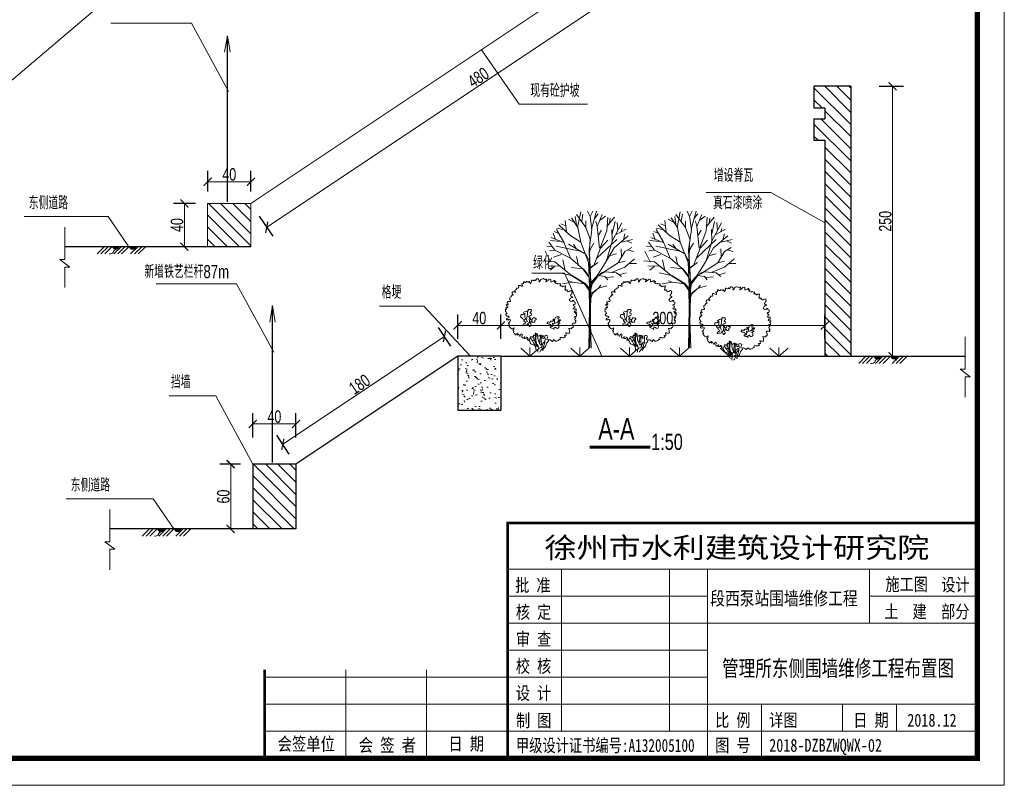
# Model space of a CAD drawing. Extents: x 566443 to 590371, y 3845226 to 3876576.
# Tile 3 of 221: x 585460 to 585643, y 3853905 to 3854047. Entities that reach past the tile are written whole.
import ezdxf

# ---------------------------------------------------------------- set-up
doc = ezdxf.new("R2010")
doc.units = 0
doc.header["$PDMODE"] = 32
doc.header["$PDSIZE"] = 0.2
doc.layers.get('0').update_dxf_attribs({"linetype": 'CONTINUOUS', "lineweight": 13})
doc.layers.get('Defpoints').update_dxf_attribs({"linetype": 'CONTINUOUS'})
for name, color, linetype, lineweight in [('0.09标注线', 3, 'CONTINUOUS', 9), ('0.13填充', 8, 'CONTINUOUS', 9), ('0.13文字', 3, 'CONTINUOUS', 13), ('文字', 7, 'CONTINUOUS', 15), ('粗实线层', 6, 'CONTINUOUS', 30), ('细实线', 3, 'CONTINUOUS', 20)]:
    doc.layers.add(name, color=color, linetype=linetype, lineweight=lineweight)
doc.styles.add('-仿宋_GB2312', font='hztxt_e.shx', dxfattribs={"width": 0.75, "bigfont": 'hztxt.shx'})
doc.styles.get("Standard").update_dxf_attribs({"font": 'rs.shx', "bigfont": 'hztxt.shx'})
doc.styles.add('图框', font='simfang.ttf', dxfattribs={"width": 0.8})
doc.dimstyles.new('副本 (2) STANDARD', dxfattribs={"dimscale": 0, "dimtxt": 3.5, "dimasz": 1.5, "dimexe": 2, "dimexo": 2.25, "dimgap": 0.2, "dimtad": 1, "dimdec": 1, "dimzin": 0, "dimdsep": 46, "dimtxsty": '-仿宋_GB2312', "dimblk": 'ARCHTICK', "dimcen": 0.09, "dimadec": 0, "dimazin": 0, "dimtfac": 1, "dimtdec": 1, "dimtix": 1, "dimtmove": 2, "dimatfit": 3, "dimfxlon": 1, "dimtolj": 1, "dimtzin": 0, "dimlwd": 9, "dimarcsym": 0})

# ---------------------------------------------------------------- blocks, each defined once
blk = doc.blocks.new('_ARCHTICK')
at = {"color": 0, "linetype": 'ByBlock', "const_width": 0.15}
blk.add_lwpolyline([(-0.5, -0.5), (0.5, 0.5)], dxfattribs=at)
blk = doc.blocks.new('*D436')
at = {"layer": '0.09标注线', "color": 0, "lineweight": -2}
for p, q in [((585508.73, 3854132.18), (585511.67, 3854128.78)), ((585291.72, 3853944.6), (585294.67, 3853941.2))]:
    blk.add_line(p, q, dxfattribs=at)
at = {"layer": '0.09标注线', "color": 0, "lineweight": 9}
blk.add_line((585510.36, 3854130.29), (585293.36, 3853942.71), dxfattribs=at)
at = {"layer": 'Defpoints', "color": 0, "lineweight": 13}
for p in [(585501.44, 3854140.61), (585284.44, 3853953.03), (585293.36, 3853942.71)]:
    blk.add_point(p, dxfattribs=at)
at = {"layer": '0.09标注线', "color": 0, "lineweight": 9, "xscale": 1.5, "yscale": 1.5, "zscale": 1.5}
for p, rotation in [((585510.36, 3854130.29), 40.83948302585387), ((585293.36, 3853942.71), 220.8394830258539)]:
    blk.add_blockref('_ARCHTICK', p, dxfattribs=dict(at, rotation=rotation))
at = {"layer": '0.09标注线', "color": 0, "insert": (585400.98, 3854037.52), "char_height": 2.3, "attachment_point": 5, "rotation": 40.8395, "style": '-仿宋_GB2312'}
blk.add_mtext('\\A1;8605', dxfattribs=at)
blk = doc.blocks.new('*D445')
at = {"layer": '0.09标注线', "color": 0, "lineweight": -2}
for p, q in [((585619.32, 3854034.47), (585623.82, 3854034.47)), ((585619.32, 3853984.47), (585623.82, 3853984.47))]:
    blk.add_line(p, q, dxfattribs=at)
at = {"layer": '0.09标注线', "color": 0, "lineweight": 9}
blk.add_line((585621.82, 3854034.47), (585621.82, 3853984.47), dxfattribs=at)
at = {"layer": 'Defpoints', "color": 0, "lineweight": 13}
for p in [(585614.06, 3854034.47), (585615.35, 3853984.47), (585621.82, 3853984.47)]:
    blk.add_point(p, dxfattribs=at)
at = {"layer": '0.09标注线', "color": 0, "lineweight": 9, "xscale": 1.5, "yscale": 1.5, "zscale": 1.5}
for p, rotation in [((585621.82, 3854034.47), 90), ((585621.82, 3853984.47), 270)]:
    blk.add_blockref('_ARCHTICK', p, dxfattribs=dict(at, rotation=rotation))
at = {"layer": '0.09标注线', "color": 0, "insert": (585620.47, 3854009.47), "char_height": 2.3, "attachment_point": 5, "rotation": 90, "style": '-仿宋_GB2312'}
blk.add_mtext('\\A1;250', dxfattribs=at)
blk = doc.blocks.new('*D446')
at = {"layer": '0.09标注线', "color": 0, "lineweight": -2}
for p, q in [((585549.26, 3853987.69), (585549.26, 3853992.19)), ((585609.26, 3853987.69), (585609.26, 3853992.19))]:
    blk.add_line(p, q, dxfattribs=at)
at = {"layer": '0.09标注线', "color": 0, "lineweight": 9}
blk.add_line((585609.26, 3853990.19), (585549.26, 3853990.19), dxfattribs=at)
at = {"layer": 'Defpoints', "color": 0, "lineweight": 13}
for p in [(585549.26, 3853990.19), (585549.26, 3853984.47), (585609.26, 3853984.47)]:
    blk.add_point(p, dxfattribs=at)
at = {"layer": '0.09标注线', "color": 0, "lineweight": 9, "xscale": 1.5, "yscale": 1.5, "zscale": 1.5, "rotation": 180}
blk.add_blockref('_ARCHTICK', (585549.26, 3853990.19), dxfattribs=at)
at = {"layer": '0.09标注线', "color": 0, "lineweight": 9, "xscale": 1.5, "yscale": 1.5, "zscale": 1.5}
blk.add_blockref('_ARCHTICK', (585609.26, 3853990.19), dxfattribs=at)
at = {"layer": '0.09标注线', "color": 0, "insert": (585579.26, 3853991.54), "char_height": 2.3, "attachment_point": 5, "style": '-仿宋_GB2312'}
blk.add_mtext('\\A1;300', dxfattribs=at)
blk = doc.blocks.new('*D447')
at = {"layer": '0.09标注线', "color": 0, "lineweight": -2}
for p, q in [((585541.26, 3853987.69), (585541.26, 3853992.19)), ((585549.26, 3853987.69), (585549.26, 3853992.19))]:
    blk.add_line(p, q, dxfattribs=at)
at = {"layer": '0.09标注线', "color": 0, "lineweight": 9}
blk.add_line((585549.26, 3853990.19), (585541.26, 3853990.19), dxfattribs=at)
at = {"layer": 'Defpoints', "color": 0, "lineweight": 13}
for p in [(585541.26, 3853990.19), (585541.26, 3853984.47), (585549.26, 3853984.47)]:
    blk.add_point(p, dxfattribs=at)
at = {"layer": '0.09标注线', "color": 0, "lineweight": 9, "xscale": 1.5, "yscale": 1.5, "zscale": 1.5, "rotation": 180}
blk.add_blockref('_ARCHTICK', (585541.26, 3853990.19), dxfattribs=at)
at = {"layer": '0.09标注线', "color": 0, "lineweight": 9, "xscale": 1.5, "yscale": 1.5, "zscale": 1.5}
blk.add_blockref('_ARCHTICK', (585549.26, 3853990.19), dxfattribs=at)
at = {"layer": '0.09标注线', "color": 0, "insert": (585545.26, 3853991.54), "char_height": 2.3, "attachment_point": 5, "style": '-仿宋_GB2312'}
blk.add_mtext('\\A1;40', dxfattribs=at)
blk = doc.blocks.new('*D448')
at = {"layer": '0.09标注线', "color": 0, "lineweight": -2}
for p, q in [((585540.01, 3853986.34), (585537.7, 3853989.81)), ((585510.06, 3853966.37), (585507.75, 3853969.84))]:
    blk.add_line(p, q, dxfattribs=at)
at = {"layer": '0.09标注线', "color": 0, "lineweight": 9}
blk.add_line((585538.81, 3853988.15), (585508.86, 3853968.18), dxfattribs=at)
at = {"layer": 'Defpoints', "color": 0, "lineweight": 13}
for p in [(585541.26, 3853984.47), (585508.86, 3853968.18), (585511.31, 3853964.5)]:
    blk.add_point(p, dxfattribs=at)
at = {"layer": '0.09标注线', "color": 0, "lineweight": 9, "xscale": 1.5, "yscale": 1.5, "zscale": 1.5}
for p, rotation in [((585538.81, 3853988.15), 33.69006752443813), ((585508.86, 3853968.18), 213.6900675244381)]:
    blk.add_blockref('_ARCHTICK', p, dxfattribs=dict(at, rotation=rotation))
at = {"layer": '0.09标注线', "color": 0, "insert": (585523.08, 3853979.28), "char_height": 2.3, "attachment_point": 5, "rotation": 33.6901, "style": '-仿宋_GB2312'}
blk.add_mtext('\\A1;180', dxfattribs=at)
blk = doc.blocks.new('*D449')
at = {"layer": '0.09标注线', "color": 0, "lineweight": -2}
for p, q in [((585503.31, 3853969.45), (585503.31, 3853973.95)), ((585511.31, 3853969.45), (585511.31, 3853973.95))]:
    blk.add_line(p, q, dxfattribs=at)
at = {"layer": '0.09标注线', "color": 0, "lineweight": 9}
blk.add_line((585511.31, 3853971.95), (585503.31, 3853971.95), dxfattribs=at)
at = {"layer": 'Defpoints', "color": 0, "lineweight": 13}
for p in [(585503.31, 3853971.95), (585503.31, 3853964.5), (585511.31, 3853964.5)]:
    blk.add_point(p, dxfattribs=at)
at = {"layer": '0.09标注线', "color": 0, "lineweight": 9, "xscale": 1.5, "yscale": 1.5, "zscale": 1.5, "rotation": 180}
blk.add_blockref('_ARCHTICK', (585503.31, 3853971.95), dxfattribs=at)
at = {"layer": '0.09标注线', "color": 0, "lineweight": 9, "xscale": 1.5, "yscale": 1.5, "zscale": 1.5}
blk.add_blockref('_ARCHTICK', (585511.31, 3853971.95), dxfattribs=at)
at = {"layer": '0.09标注线', "color": 0, "insert": (585507.31, 3853973.3), "char_height": 2.3, "attachment_point": 5, "style": '-仿宋_GB2312'}
blk.add_mtext('\\A1;40', dxfattribs=at)
blk = doc.blocks.new('*D450')
at = {"layer": '0.09标注线', "color": 0, "lineweight": -2}
for p, q in [((585501.06, 3853964.5), (585497.21, 3853964.5)), ((585501.06, 3853952.5), (585497.21, 3853952.5))]:
    blk.add_line(p, q, dxfattribs=at)
at = {"layer": '0.09标注线', "color": 0, "lineweight": 9}
blk.add_line((585499.21, 3853964.5), (585499.21, 3853952.5), dxfattribs=at)
at = {"layer": 'Defpoints', "color": 0, "lineweight": 13}
for p in [(585503.31, 3853964.5), (585499.21, 3853952.5), (585503.31, 3853952.5)]:
    blk.add_point(p, dxfattribs=at)
at = {"layer": '0.09标注线', "color": 0, "lineweight": 9, "xscale": 1.5, "yscale": 1.5, "zscale": 1.5}
for p, rotation in [((585499.21, 3853964.5), 90), ((585499.21, 3853952.5), 270)]:
    blk.add_blockref('_ARCHTICK', p, dxfattribs=dict(at, rotation=rotation))
at = {"layer": '0.09标注线', "color": 0, "insert": (585497.86, 3853958.5), "char_height": 2.3, "attachment_point": 5, "rotation": 90, "style": '-仿宋_GB2312'}
blk.add_mtext('\\A1;60', dxfattribs=at)
blk = doc.blocks.new('*D454')
at = {"layer": '0.09标注线', "color": 0, "lineweight": -2}
for p, q in [((585584.38, 3854063.69), (585586.87, 3854059.95)), ((585504.5, 3854010.44), (585507, 3854006.7))]:
    blk.add_line(p, q, dxfattribs=at)
at = {"layer": '0.09标注线', "color": 0, "lineweight": 9}
blk.add_line((585585.76, 3854061.61), (585505.89, 3854008.36), dxfattribs=at)
at = {"layer": 'Defpoints', "color": 0, "lineweight": 13}
for p in [(585582.82, 3854066.03), (585502.95, 3854012.77), (585505.89, 3854008.36)]:
    blk.add_point(p, dxfattribs=at)
at = {"layer": '0.09标注线', "color": 0, "lineweight": 9, "xscale": 1.5, "yscale": 1.5, "zscale": 1.5}
for p, rotation in [((585585.76, 3854061.61), 33.69006752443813), ((585505.89, 3854008.36), 213.6900675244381)]:
    blk.add_blockref('_ARCHTICK', p, dxfattribs=dict(at, rotation=rotation))
at = {"layer": '0.09标注线', "color": 0, "insert": (585545.08, 3854036.11), "char_height": 2.3, "attachment_point": 5, "rotation": 33.6901, "style": '-仿宋_GB2312'}
blk.add_mtext('\\A1;480', dxfattribs=at)
blk = doc.blocks.new('tree127')
at = {"color": 0}
for points in [[(-700, 5603), (-1403, 5837), (-1345, 5544), (-1403, 5193), (-1638, 5076), (-1814, 5251), (-1931, 5076), (-1872, 4666), (-2165, 4607), (-2399, 4666), (-2692, 4783), (-2810, 4725), (-2927, 4256), (-3278, 3905), (-3513, 3671), (-3819, 3799), (-3681, 4143), (-3785, 4452), (-4025, 4555), (-4060, 4693), (-4094, 4383), (-4369, 4211), (-4679, 4315), (-4610, 4693), (-4748, 4693), (-5023, 4349), (-5505, 4624), (-5436, 5071), (-5367, 5312), (-5402, 5449), (-5539, 5518), (-5711, 5518), (-5849, 5346), (-6021, 4933), (-6262, 5071), (-6434, 5449), (-6812, 5243), (-6778, 5518), (-6743, 5931), (-6847, 5690), (-7019, 5621), (-7156, 5621), (-7260, 5415), (-7432, 5346), (-7604, 5587), (-7948, 5862), (-8085, 6240), (-7948, 6412), (-8326, 6687), (-7982, 6859), (-8016, 7237), (-7879, 7512), (-8429, 7203), (-8773, 7306), (-9186, 7684), (-9427, 8062), (-9221, 8200), (-9565, 8475), (-9358, 8613), (-9737, 8888), (-9496, 9060), (-9186, 9507), (-9014, 9850), (-9324, 10022), (-9668, 9988), (-10253, 9988), (-10218, 10194), (-9840, 10469), (-9427, 10676), (-9462, 10916), (-9771, 11088), (-10218, 11123), (-10391, 11432), (-10494, 11570), (-10046, 12051), (-10150, 12051), (-10322, 12395), (-10528, 12464), (-10563, 13048), (-10597, 13323), (-10150, 13254), (-10322, 13564), (-10322, 13736), (-9840, 13736), (-9806, 13977), (-10012, 14252), (-10287, 14424), (-10184, 14733), (-9840, 14733), (-9668, 14871), (-10081, 15077), (-10046, 15283), (-9874, 15524), (-9530, 15627), (-9049, 15661), (-8980, 15971), (-9221, 16246), (-9255, 16521), (-9221, 16762), (-8842, 17071), (-8705, 17209), (-8705, 17484), (-8292, 17621), (-8189, 17759), (-8361, 17862), (-8498, 18137), (-8533, 18378), (-8016, 18653), (-7604, 18515), (-7397, 18481), (-7466, 18653), (-7707, 18859), (-7500, 19272), (-7156, 19478), (-7122, 19753), (-6743, 19719), (-6468, 19959), (-6571, 20475), (-6331, 20578), (-5918, 20510), (-5402, 20303), (-5298, 20441), (-5367, 20853), (-5539, 21128), (-4989, 21128), (-4989, 21266), (-4954, 21679), (-4679, 21644), (-4541, 21507), (-4060, 21541), (-4163, 21747), (-3681, 21644), (-3440, 21575), (-3200, 21575), (-3268, 21851), (-3062, 21472), (-2787, 21163), (-2684, 21404), (-2546, 21747), (-2580, 22022), (-2477, 22194), (-1961, 22126), (-1617, 22091), (-1548, 22298), (-1342, 22057), (-998, 22538), (-688, 22641), (-344, 22469), (-206, 22126), (-137, 21782), (-241, 21610), (35, 21885), (172, 22091), (275, 22263), (275, 22435), (688, 22504), (1170, 22676), (1583, 22401), (1927, 22504), (2202, 22538), (2030, 22263), (1961, 21919), (1927, 21747), (2477, 22091), (2649, 22194), (2856, 22469), (3338, 22435), (3475, 22332), (3441, 21954), (3544, 21679), (3991, 21816), (4267, 22022), (4645, 22126), (4576, 21885), (4542, 21575), (4886, 21747), (5092, 21747), (4851, 21644), (4817, 21300), (5196, 21128), (5540, 21094), (5746, 21163), (6159, 21025), (6434, 21025), (6434, 20819), (6365, 20544), (6228, 20441), (6675, 20441), (6881, 20406), (7019, 20131), (7363, 20372), (7707, 20372), (8086, 20406), (8017, 20338), (7948, 20063), (7879, 19753), (7914, 19512), (7914, 19340), (7742, 19169), (8189, 19134), (8533, 19134), (8533, 18997), (8533, 18756), (9083, 18687), (9634, 18997), (10012, 18550), (9944, 18343), (9909, 17999), (9634, 17793), (9496, 17346), (10047, 17106), (10081, 16934), (9840, 16899), (9462, 16555), (9187, 16212), (9462, 15730), (10047, 15765), (10494, 15971), (10529, 15936), (10494, 15627), (10941, 15455), (10976, 15111), (10873, 14767), (10494, 14699), (10460, 14252), (10873, 14183), (10838, 13873), (10563, 13598), (10356, 13461), (10632, 13254), (11113, 13289), (11285, 13358), (11251, 13186), (11251, 12739), (11010, 12636), (10701, 12567), (10735, 12223), (11285, 12223), (11492, 12085), (11251, 11948), (11010, 11845), (11354, 11673), (11320, 11398), (11320, 11054), (10976, 10985), (10666, 10848), (10941, 10676), (11182, 10435), (10873, 10194), (10941, 9747), (11217, 9679), (10976, 9335), (11045, 9300), (11113, 9025), (10632, 8922), (10184, 8922), (10219, 8372), (10322, 8097), (10288, 7547), (9944, 7547), (9909, 7272), (9600, 7203), (9118, 7306), (8980, 7340), (9083, 6997), (9255, 6378), (9221, 5896), (8843, 5896), (8258, 5931), (8086, 5999), (8154, 5587), (8258, 5209), (7948, 5209), (7673, 5071), (7948, 4590), (7501, 4452), (6881, 4486), (6297, 4486), (6365, 4005), (6056, 3868), (5677, 3558), (5230, 3421), (4851, 3386), (4301, 3868), (3957, 3283), (3544, 3592), (3028, 3799), (2787, 3764), (2237, 3936), (2271, 4315), (2512, 4830), (2133, 5105), (1617, 5037), (1480, 4383), (860, 4280), (1101, 4762), (1101, 5002), (585, 5037), (310, 5243), (35, 5140), (-103, 5002), (-516, 5002), (-688, 5071), (-688, 5380), (-1066, 5621), (-1307, 5862)], [(-2408, 9232), (-1686, 9197), (-1514, 9369), (-1514, 9679), (-1514, 9885), (-1101, 9954), (-1101, 10263), (-1307, 10435), (-1514, 10435), (-1858, 10710), (-2133, 10401), (-2339, 10126), (-2821, 9988), (-2959, 10641), (-3475, 10848), (-3062, 11191), (-2649, 11329), (-2615, 11982), (-2959, 11982), (-2890, 12223), (-2649, 12532), (-2511, 12911), (-2752, 13117), (-3234, 13117), (-3544, 13186), (-3578, 12739), (-3785, 12636), (-4025, 12636), (-4645, 12395), (-4954, 12120), (-4886, 11707), (-5333, 11570), (-5711, 11570), (-5849, 11157), (-5780, 10676), (-5505, 10676), (-5333, 10332), (-4954, 10194), (-4645, 9885), (-4920, 9816), (-4748, 9507), (-4301, 9094), (-4473, 8922), (-4954, 8681), (-5092, 8338), (-4782, 8303), (-4369, 8338), (-3750, 8441), (-3303, 8406), (-3200, 7891), (-2787, 8166), (-2580, 8509), (-2890, 8991), (-2959, 9335), (-2580, 9335), (-2099, 9266), (-2374, 9472), (-2408, 9816), (-2443, 10022)], [(-3716, 12636), (-3785, 11501), (-3991, 10469), (-4025, 10022), (-3750, 9300)], [(-3819, 9507), (-4335, 10229), (-4576, 10985), (-4610, 12017)], [(-3716, 8475), (-3647, 8785), (-3200, 9094), (-3200, 10022), (-3062, 10744)], [(3613, 8200), (3303, 8544), (2925, 8613), (2374, 8853), (2305, 9060), (2512, 9266), (2959, 9266), (3303, 9197), (3269, 9369), (3406, 9541), (3923, 9541), (4163, 9541), (4129, 9747), (4163, 10126), (4576, 10022), (4783, 10332), (4886, 10641), (5333, 10916), (5712, 10916), (6021, 10779), (5815, 10504), (5608, 10435), (5677, 10091), (5849, 9816), (6125, 9988), (6469, 9885), (6228, 9610), (5987, 8991), (6365, 8922), (5884, 8785), (5608, 8509), (5884, 8475), (5918, 8338), (5918, 7787), (5746, 7409), (5230, 7340), (4783, 7719), (4507, 7581), (4439, 6997), (4473, 7100), (3441, 7444), (3200, 7787), (3923, 7925), (3785, 8131), (3510, 8338)], [(3819, 8166), (4473, 8853), (5505, 9232), (5918, 9850)], [(4611, 8853), (4542, 9610), (4198, 10126)], [(4163, 8578), (3819, 9060)], [(-1135, 550), (-1376, 1788), (-1824, 2201), (-2236, 2338), (-2718, 2579), (-3028, 3232), (-3441, 3851)], [(-1479, 2235), (-1996, 3060), (-2512, 3851), (-2787, 4264)], [(-1376, 3782), (-1858, 3576), (-2546, 3817)], [(-1135, 2648), (-1652, 3713), (-2202, 4814)], [(-1617, 3198), (-1067, 3198)], [(-482, 1582), (-1135, 2544), (-1239, 3370), (-1411, 4195), (-1307, 4951), (-1342, 5364)], [(-378, 1685), (-1067, 3095), (-1170, 4057), (-1101, 4814), (-1067, 5639)], [(241, 2166), (-275, 3198), (-516, 3782), (-619, 4676), (-619, 5158)], [(-585, 34), (-275, 1135), (619, 1616), (826, 2304), (1239, 2923), (1652, 3748), (1583, 4539)], [(0, 0), (482, 722), (1067, 1410), (1170, 1616), (1342, 2235), (1617, 2991), (1548, 3404)], [(34, 2957), (69, 3920), (206, 4711), (241, 5123)], [(688, 2029), (516, 2854), (482, 3954), (482, 4470), (1067, 4986)], [(929, 413), (1376, 1272), (1824, 1754), (2133, 2716), (2512, 3129), (2787, 3782)], [(-826, 2407), (-1376, 2269), (-1514, 2063), (-998, 1857), (-895, 2097), (-1032, 2201)], [(-447, 1616), (-275, 1238), (-206, 1203)], [(206, 2269), (551, 2166), (688, 2132)]]:
    blk.add_spline(points, degree=3, dxfattribs=at)
blk = doc.blocks.new('tree14')
at = {"color": 0}
for p, q in [((-2812, 23193), (-3946, 23783)), ((-2222, 22286), (-3402, 24055)), ((-2494, 22740), (-2721, 24283)), ((-725, 22240), (-2494, 24690)), ((-2268, 22286), (-1678, 25190)), ((-1497, 23421), (-1269, 24736)), ((46, 24328), (-407, 25281)), ((46, 24328), (545, 25281)), ((364, 21922), (46, 24328)), ((318, 21968), (1226, 25281)), ((908, 23965), (1543, 24782)), ((1361, 22467), (2314, 24646)), ((1907, 23647), (2904, 24374)), ((3131, 21650), (3313, 24146)), ((3176, 22421), (4583, 24146)), ((3675, 23058), (3766, 23965)), ((-5035, 21922), (-6079, 22149)), ((-3720, 20833), (-5761, 22740)), ((-4445, 22558), (-5353, 22921)), ((-4310, 21424), (-4536, 23556)), ((-1678, 19518), (-2222, 22286)), ((-725, 22240), (-725, 23511)), ((92, 20106), (-725, 22240)), ((-135, 18156), (364, 21922)), ((1361, 22467), (1135, 23421)), ((1816, 18428), (1361, 22467)), ((4129, 19744), (4084, 21922)), ((4129, 21106), (4674, 23375)), ((4129, 19744), (5945, 23102)), ((4900, 20969), (6715, 21968)), ((5218, 21786), (5083, 23193)), ((5808, 21514), (5989, 22105)), ((-4854, 19472), (-7168, 20425)), ((-6397, 20152), (-6759, 21196)), ((-5851, 21242), (-6578, 21514)), ((-4808, 19518), (-6169, 21877)), ((-1678, 19518), (-3720, 20833)), ((1633, 20833), (2179, 21740)), ((1951, 18472), (3131, 21650)), ((4493, 18472), (7123, 20743)), ((6217, 19971), (6489, 21060)), ((-7077, 18746), (-7984, 18791)), ((-6487, 18065), (-7575, 19518)), ((-5444, 19699), (-7303, 19834)), ((-1769, 17884), (-6215, 18791)), ((-3583, 16612), (-4808, 19518)), ((-953, 17429), (-3946, 19199)), ((-2540, 18382), (-3039, 19199)), ((-226, 15795), (-1678, 19518)), ((-135, 17838), (771, 19335)), ((-45, 18156), (92, 20062)), ((771, 15250), (1997, 18428)), ((1317, 16612), (4991, 20062)), ((1997, 18428), (3357, 19925)), ((3085, 16113), (4129, 19744)), ((3085, 16113), (4493, 18472)), ((5581, 19472), (7895, 20062)), ((5892, 16820), (5808, 18291)), ((6489, 17838), (7759, 18563)), ((6988, 19744), (7804, 19381)), ((-7259, 15931), (-8256, 17884)), ((-6623, 18065), (-7485, 17928)), ((-5263, 17293), (-6713, 16794)), ((-3583, 16612), (-6487, 18065)), ((-1269, 14615), (-3583, 16612)), ((-2177, 15478), (-2494, 16884)), ((-135, 16113), (-816, 17475)), ((0, 13662), (-135, 18156)), ((-45, 17429), (0, 18019)), ((46, 14888), (-45, 17429)), ((3766, 17066), (4946, 17384)), ((5264, 15750), (6489, 17838)), ((6489, 14888), (8303, 16431)), ((7033, 18110), (8076, 17838)), ((-6487, 15885), (-8439, 16068)), ((-5625, 15115), (-7712, 15160)), ((-6532, 15069), (-7349, 14343)), ((-3402, 13390), (-6487, 15885)), ((-4536, 14297), (-4989, 16294)), ((-1269, 14615), (-3448, 14842)), ((-91, 12981), (-1269, 14615)), ((-1179, 14615), (-91, 13208)), ((-91, 13208), (-226, 15795)), ((92, 14706), (1498, 15795)), ((92, 14932), (771, 15296)), ((183, 12119), (92, 14706)), ((1361, 13300), (3085, 16113)), ((2859, 14207), (5264, 15750)), ((4175, 13979), (6489, 14888)), ((5264, 15750), (6533, 16022)), ((7305, 15613), (8621, 15569)), ((-3402, 13390), (-5579, 13844)), ((-997, 11801), (-3402, 13390)), ((-862, 11892), (-3265, 13344)), ((-45, 11075), (-91, 12981)), ((92, 11982), (0, 12800)), ((92, 11982), (1361, 13300)), ((364, 12119), (1271, 13072)), ((409, 11801), (1589, 13390)), ((1589, 13390), (2813, 14070)), ((1589, 13390), (2769, 13208)), ((1907, 13753), (2859, 14207)), ((2769, 13208), (3313, 12573)), ((2813, 14070), (4946, 13889)), ((3041, 12981), (4447, 13117)), ((4946, 13889), (5853, 13208)), ((5445, 13481), (6715, 13889)), ((-3175, 12164), (-5035, 11847)), ((-3175, 12164), (-3855, 12391)), ((-997, 11801), (-3175, 12164)), ((-91, 10576), (-997, 11801)), ((-135, 11075), (-862, 11892)), ((0, 10757), (-816, 11666)), ((55, 10904), (78, 11964)), ((55, 7092), (183, 11620)), ((183, 11620), (364, 12119)), ((183, 10803), (409, 11801)), ((318, 10032), (1633, 11029)), ((1633, 11029), (2042, 11575)), ((1633, 11029), (3176, 11483)), ((-45, 7489), (-91, 10576)), ((34, 8935), (-8, 10757)), ((137, 5720), (183, 10803)), ((227, 9305), (499, 10032)), ((499, 10032), (1271, 10712)), ((-181, -91), (-45, 7489)), ((0, 0), (46, 7036)), ((46, 7036), (273, -91))]:
    blk.add_line(p, q, dxfattribs=at)
at = {"color": 0, "width": 0.7, "flags": 9}
for tag in ['YSIZE', 'XSIZE']:
    blk.add_attdef(tag, (-181, -91), '', height=3.52, dxfattribs=at)
blk = doc.blocks.new('*D531')
at = {"layer": '0.09标注线', "color": 0, "lineweight": -2}
for p, q in [((585492.7, 3854012.77), (585488.63, 3854012.77)), ((585492.7, 3854004.77), (585488.63, 3854004.77))]:
    blk.add_line(p, q, dxfattribs=at)
at = {"layer": '0.09标注线', "color": 0, "lineweight": 9}
blk.add_line((585490.63, 3854012.77), (585490.63, 3854004.77), dxfattribs=at)
at = {"layer": 'Defpoints', "color": 0, "lineweight": 13}
for p in [(585494.95, 3854012.77), (585490.63, 3854004.77), (585494.95, 3854004.77)]:
    blk.add_point(p, dxfattribs=at)
at = {"layer": '0.09标注线', "color": 0, "lineweight": 9, "xscale": 1.5, "yscale": 1.5, "zscale": 1.5}
for p, rotation in [((585490.63, 3854012.77), 90), ((585490.63, 3854004.77), 270)]:
    blk.add_blockref('_ARCHTICK', p, dxfattribs=dict(at, rotation=rotation))
at = {"layer": '0.09标注线', "color": 0, "insert": (585489.28, 3854008.77), "char_height": 2.3, "attachment_point": 5, "rotation": 90, "style": '-仿宋_GB2312'}
blk.add_mtext('\\A1;40', dxfattribs=at)
blk = doc.blocks.new('*D532')
at = {"layer": '0.09标注线', "color": 0, "lineweight": -2}
for p, q in [((585494.95, 3854015.02), (585494.95, 3854018.8)), ((585502.95, 3854015.02), (585502.95, 3854018.8))]:
    blk.add_line(p, q, dxfattribs=at)
at = {"layer": '0.09标注线', "color": 0, "lineweight": 9}
blk.add_line((585494.95, 3854016.8), (585502.95, 3854016.8), dxfattribs=at)
at = {"layer": 'Defpoints', "color": 0, "lineweight": 13}
for p in [(585502.95, 3854016.8), (585494.95, 3854012.77), (585502.95, 3854012.77)]:
    blk.add_point(p, dxfattribs=at)
at = {"layer": '0.09标注线', "color": 0, "lineweight": 9, "xscale": 1.5, "yscale": 1.5, "zscale": 1.5, "rotation": 180}
blk.add_blockref('_ARCHTICK', (585494.95, 3854016.8), dxfattribs=at)
at = {"layer": '0.09标注线', "color": 0, "lineweight": 9, "xscale": 1.5, "yscale": 1.5, "zscale": 1.5}
blk.add_blockref('_ARCHTICK', (585502.95, 3854016.8), dxfattribs=at)
at = {"layer": '0.09标注线', "color": 0, "insert": (585498.95, 3854018.15), "char_height": 2.3, "attachment_point": 5, "style": '-仿宋_GB2312'}
blk.add_mtext('\\A1;40', dxfattribs=at)

msp = doc.modelspace()

# ---------------------------------------------------------------- hatches: boundary and pattern name
at = {"layer": '0.13填充'}
h = msp.add_hatch(color=7, dxfattribs=at)
edge = h.paths.add_edge_path()
edge.add_ellipse((585477.918, 3854004.912), major_axis=(0, -0.733), ratio=0.9642642, start_angle=280.8773, end_angle=439.1227)
edge.add_line((585478.612, 3854004.774), (585477.224, 3854004.774))
h = msp.add_hatch(color=7, dxfattribs=at)
edge = h.paths.add_edge_path()
edge.add_ellipse((585481.028, 3854004.912), major_axis=(0, -0.733), ratio=0.9642642, start_angle=280.8773, end_angle=439.1227)
edge.add_line((585481.722, 3854004.774), (585480.334, 3854004.774))
h = msp.add_hatch(color=7, dxfattribs=at)
edge = h.paths.add_edge_path()
edge.add_ellipse((585619.004, 3853984.606), major_axis=(0, -0.733), ratio=0.9642642, start_angle=280.8773, end_angle=439.1227)
edge.add_line((585619.698, 3853984.468), (585618.31, 3853984.468))
h = msp.add_hatch(color=7, dxfattribs=at)
edge = h.paths.add_edge_path()
edge.add_ellipse((585622.114, 3853984.606), major_axis=(0, -0.733), ratio=0.9642642, start_angle=280.8773, end_angle=439.1227)
edge.add_line((585622.808, 3853984.468), (585621.42, 3853984.468))
h = msp.add_hatch(color=7, dxfattribs=at)
edge = h.paths.add_edge_path()
edge.add_ellipse((585486.28, 3853952.637), major_axis=(0, -0.733), ratio=0.9642642, start_angle=280.8773, end_angle=439.1227)
edge.add_line((585486.974, 3853952.499), (585485.586, 3853952.499))
h = msp.add_hatch(color=7, dxfattribs=at)
edge = h.paths.add_edge_path()
edge.add_ellipse((585489.39, 3853952.637), major_axis=(0, -0.733), ratio=0.9642642, start_angle=280.8773, end_angle=439.1227)
edge.add_line((585490.084, 3853952.499), (585488.696, 3853952.499))
at = {"layer": '0.13文字', "linetype": 'Continuous', "lineweight": 13}
h = msp.add_hatch(dxfattribs=at)
h.set_pattern_fill('ANSI31', color=256, scale=0.5, style=0)
h.set_pattern_definition([(135, (1170915.9926, -1643.5886), (1.12253201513, 1.12253201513), [])])
h.paths.add_polyline_path([(585609.262, 3854024.468), (585607.262, 3854024.468), (585607.262, 3854028.468), (585609.262, 3854028.468), (585609.262, 3854030.468), (585607.262, 3854030.468), (585607.262, 3854034.468), (585614.062, 3854034.468), (585614.062, 3853984.468), (585609.262, 3853984.468)])
h = msp.add_hatch(dxfattribs=at)
h.set_pattern_fill('ANSI31', color=256, scale=0.5, style=0)
h.set_pattern_definition([(135, (1170621.2288, -1697.9457), (1.12253201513, 1.12253201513), [])])
h.paths.add_polyline_path([(585494.946, 3854012.774), (585494.946, 3854004.774), (585502.946, 3854004.774), (585502.946, 3854012.774)])
h = msp.add_hatch(dxfattribs=at)
h.set_pattern_fill('AR-CONC', color=256, scale=0.02, style=0)
h.set_pattern_definition([(130, (1170629.5907, -1746.221), (-3.64369338, -0.3187817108), [0.381, -4.191]), (185, (1170629.5907, -1746.221), (0.7048565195, 3.8211328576), [0.3048, -3.3528]), (79.549, (1170629.287, -1746.2477), (-2.9388500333, 3.5023337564), [0.3238, -3.5618]), (133.8158, (1170629.5907, -1745.205), (-5.421580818, -0.8408465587), [0.5715, -6.2865]), (83.3644, (1170629.139, -1745.275), (-4.748084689, 4.948511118), [0.4857, -5.3427]), (188.816, (1170629.591, -1745.205), (-4.748092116, 4.948502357), [0.4572, -5.0292]), (159, (1170629.0827, -1745.459), (-3.0322975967, -2.0453103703), [0.381, -4.191]), (214, (1170629.0827, -1745.459), (-1.236040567, 3.6837593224), [0.3048, -3.3528]), (108.5486, (1170628.83, -1745.6295), (-4.2683298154, 1.6384571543), [0.3238, -3.5618]), (142.5, (1170629.5907, -1746.2211), (-0.061772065, 1.69110077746), [0, -3.31216, 0, -3.4036, 0, -3.3655]), (172.5, (1170629.5907, -1746.2211), (-1.3363932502, 2.0036114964), [0, -1.94056, 0, -3.23596, 0, -1.2827]), (212.5, (1170630.7236, -1746.2211), (-2.71181190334, -0.11457487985), [0, -1.27, 0, -3.9624, 0, -5.2578]), (222.5, (1170631.2316, -1746.221), (-2.9625836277, 0.5085298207), [0, -1.651, 0, -2.63144, 0, -3.7338])])
h.paths.add_polyline_path([(585541.262, 3853984.468), (585541.262, 3853974.468), (585549.262, 3853974.468), (585549.262, 3853984.468)])
h = msp.add_hatch(dxfattribs=at)
h.set_pattern_fill('ANSI31', color=256, scale=0.5, style=0)
h.set_pattern_definition([(135, (1170629.5907, -1746.2211), (1.12253201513, 1.12253201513), [])])
h.paths.add_polyline_path([(585503.308, 3853964.499), (585503.308, 3853952.499), (585511.308, 3853952.499), (585511.308, 3853964.499)])

# ---------------------------------------------------------------- linework, layer by layer
for p, q in [((585550.514, 3853910.031), (585550.514, 3853953.602)), ((585550.514, 3853945.031), (585637.514, 3853945.031)), ((585560.514, 3853915.031), (585560.514, 3853945.031)), ((585580.514, 3853945.031), (585580.514, 3853915.031)), ((585587.514, 3853945.031), (585587.514, 3853910.031)), ((585617.514, 3853935.031), (585617.514, 3853945.031)), ((585550.514, 3853940.031), (585587.514, 3853940.031)), ((585617.514, 3853940.031), (585637.514, 3853940.031)), ((585550.514, 3853935.031), (585637.514, 3853935.031)), ((585550.514, 3853930.031), (585587.514, 3853930.031)), ((585505.514, 3853926.414), (585505.514, 3853910.031)), ((585520.514, 3853926.414), (585520.514, 3853910.031)), ((585535.514, 3853926.414), (585535.514, 3853910.031)), ((585505.514, 3853925.031), (585587.514, 3853925.031)), ((585505.514, 3853920.031), (585637.514, 3853920.031)), ((585597.514, 3853920.031), (585597.514, 3853910.031)), ((585612.514, 3853920.031), (585612.514, 3853915.031)), ((585622.514, 3853920.031), (585622.514, 3853915.031)), ((585622.514, 3853915.031), (585622.514, 3853920.031)), ((585505.514, 3853915.031), (585637.514, 3853915.031))]:
    msp.add_line(p, q)
msp.add_lwpolyline([(585222.514, 3853905.031), (585642.514, 3853905.031), (585642.514, 3854202.031), (585222.514, 3854202.031)], close=True)
for points, const_width in [([(585247.514, 3854197.031), (585637.514, 3854197.031), (585637.514, 3853910.031), (585247.514, 3853910.031), (585247.514, 3854197.031)], 1), ([(585637.514, 3853953.602), (585550.514, 3853953.602), (585550.514, 3853910.031)], 0.5), ([(585505.514, 3853926.414), (585505.514, 3853910.031)], 0.5)]:
    msp.add_lwpolyline(points, dxfattribs=dict(const_width=const_width))
at = {"layer": '0.09标注线', "color": 3, "lineweight": 13}
for p, q in [((585477.023, 3854046.156), (585491.952, 3854046.156)), ((585491.952, 3854046.156), (585498.819, 3854033.505)), ((585552.632, 3854031.158), (585545.648, 3854041.242)), ((585552.632, 3854031.158), (585565.302, 3854031.158)), ((585587.259, 3854014.826), (585599.259, 3854014.826)), ((585599.259, 3854014.826), (585609.222, 3854009.221)), ((585460.952, 3854010.378), (585476.516, 3854010.378)), ((585476.516, 3854010.378), (585480.327, 3854004.774)), ((585485.385, 3853997.88), (585500.314, 3853997.88)), ((585500.314, 3853997.88), (585507.181, 3853985.23)), ((585526.774, 3853993.75), (585534.998, 3853993.75)), ((585534.998, 3853993.75), (585543.641, 3853984.468)), ((585487.793, 3853977.149), (585496.441, 3853977.149)), ((585496.441, 3853977.149), (585503.308, 3853964.499))]:
    msp.add_line(p, q, dxfattribs=at)
at = {"layer": '0.09标注线', "color": 7, "lineweight": 9}
msp.add_line((585468.726, 3853958.103), (585484.878, 3853958.103), dxfattribs=at)
at = {"layer": '0.09标注线', "color": 7, "linetype": 'Continuous', "lineweight": 13}
msp.add_line((585484.878, 3853958.103), (585488.689, 3853952.499), dxfattribs=at)
at = {"layer": '0.13填充', "color": 7, "lineweight": 40, "ltscale": 0.005}
msp.add_line((585565.742, 3853967.785), (585576.905, 3853967.785), dxfattribs=at)
at = {"layer": '0.13填充', "color": 7, "ltscale": 0.005}
msp.add_line((585565.742, 3853967.448), (585576.905, 3853967.448), dxfattribs=at)
at = {"layer": '0.13文字', "linetype": 'Continuous', "lineweight": 13}
for p, q in [((585448.631, 3854027.123), (585638.99, 3854188.428)), ((585582.823, 3854066.025), (585502.946, 3854012.774)), ((585498.597, 3854043.804), (585498.077, 3854040.768)), ((585498.597, 3854043.804), (585499.117, 3854040.768)), ((585502.946, 3854012.774), (585494.946, 3854012.774)), ((585494.946, 3854012.774), (585494.946, 3854004.774)), ((585502.946, 3854012.774), (585502.946, 3854004.774)), ((585555.015, 3853999.849), (585561.027, 3853999.849)), ((585561.027, 3853999.849), (585567.973, 3853984.468)), ((585506.959, 3853993.857), (585506.439, 3853990.821)), ((585506.959, 3853993.857), (585507.479, 3853990.821)), ((585552.972, 3853985.97), (585554.649, 3853984.468)), ((585554.649, 3853984.468), (585554.649, 3853986.11)), ((585556.326, 3853985.97), (585554.649, 3853984.468)), ((585562.196, 3853985.97), (585563.873, 3853984.468)), ((585563.873, 3853984.468), (585563.873, 3853986.11)), ((585565.55, 3853985.97), (585563.873, 3853984.468)), ((585571.42, 3853985.97), (585573.098, 3853984.468)), ((585573.098, 3853984.468), (585573.098, 3853986.11)), ((585574.775, 3853985.97), (585573.098, 3853984.468)), ((585580.645, 3853985.97), (585582.322, 3853984.468)), ((585582.322, 3853984.468), (585582.322, 3853986.11)), ((585583.999, 3853985.97), (585582.322, 3853984.468)), ((585589.869, 3853985.97), (585591.546, 3853984.468)), ((585591.546, 3853984.468), (585591.546, 3853986.11)), ((585593.223, 3853985.97), (585591.546, 3853984.468)), ((585599.093, 3853985.97), (585600.77, 3853984.468)), ((585600.77, 3853984.468), (585600.77, 3853986.11)), ((585602.447, 3853985.97), (585600.77, 3853984.468))]:
    msp.add_line(p, q, dxfattribs=at)
at = {"layer": '0.13文字', "color": 6, "linetype": 'Continuous', "lineweight": 30}
for p, q in [((585498.597, 3854013.074), (585498.597, 3854043.804)), ((585506.959, 3853964.799), (585506.959, 3853993.857))]:
    msp.add_line(p, q, dxfattribs=at)
at = {"layer": '0.13文字', "color": 7, "linetype": 'Continuous', "lineweight": 13}
for p, q in [((585468.481, 3854002.368), (585468.481, 3854008.396)), ((585467.549, 3854002.368), (585469.413, 3854001.003)), ((585468.481, 3854002.368), (585467.549, 3854002.368)), ((585468.481, 3853997.195), (585468.481, 3854001.003)), ((585469.413, 3854001.003), (585468.481, 3854001.003)), ((585635.258, 3853982.062), (585635.258, 3853988.09)), ((585634.326, 3853982.062), (585636.191, 3853980.697)), ((585635.258, 3853982.062), (585634.326, 3853982.062)), ((585635.258, 3853976.888), (585635.258, 3853980.697)), ((585636.191, 3853980.697), (585635.258, 3853980.697)), ((585476.843, 3853950.093), (585476.843, 3853956.121)), ((585475.911, 3853950.093), (585477.775, 3853948.727)), ((585476.843, 3853950.093), (585475.911, 3853950.093)), ((585476.843, 3853944.919), (585476.843, 3853948.727)), ((585477.775, 3853948.727), (585476.843, 3853948.727))]:
    msp.add_line(p, q, dxfattribs=at)
at = {"layer": '粗实线层', "color": 2, "lineweight": 30}
for p, q in [((585614.062, 3854034.468), (585607.262, 3854034.468)), ((585607.262, 3854034.468), (585607.262, 3854030.468)), ((585614.062, 3854034.468), (585614.062, 3853984.468)), ((585607.262, 3854030.468), (585609.262, 3854030.468)), ((585609.262, 3854030.468), (585609.262, 3854028.468)), ((585607.262, 3854028.468), (585609.262, 3854028.468)), ((585607.262, 3854028.468), (585607.262, 3854024.468)), ((585607.262, 3854024.468), (585609.262, 3854024.468)), ((585609.262, 3854024.468), (585609.262, 3853984.468))]:
    msp.add_line(p, q, dxfattribs=at)
at = {"layer": '粗实线层', "color": 4, "lineweight": 30}
for p, q in [((585502.946, 3854004.774), (585468.481, 3854004.774)), ((585541.262, 3853984.468), (585511.308, 3853964.499)), ((585541.262, 3853984.468), (585541.262, 3853974.468)), ((585549.262, 3853984.468), (585541.262, 3853984.468)), ((585549.262, 3853984.468), (585549.262, 3853974.468)), ((585541.262, 3853974.468), (585549.262, 3853974.468)), ((585511.308, 3853964.499), (585503.308, 3853964.499)), ((585503.308, 3853964.499), (585503.308, 3853952.499)), ((585511.308, 3853964.499), (585511.308, 3853952.499)), ((585511.308, 3853952.499), (585476.843, 3853952.499))]:
    msp.add_line(p, q, dxfattribs=at)
at = {"layer": '粗实线层', "color": 7, "lineweight": 30}
msp.add_line((585549.262, 3853984.468), (585635.258, 3853984.468), dxfattribs=at)
at = {"layer": '细实线', "color": 7, "ltscale": 5}
for p, q in [((585475.798, 3854004.774), (585474.457, 3854003.433)), ((585476.508, 3854004.774), (585475.167, 3854003.433)), ((585477.217, 3854004.774), (585475.876, 3854003.433)), ((585478.908, 3854004.774), (585477.567, 3854003.433)), ((585479.618, 3854004.774), (585478.277, 3854003.433)), ((585480.327, 3854004.774), (585478.986, 3854003.433)), ((585482.018, 3854004.774), (585480.677, 3854003.433)), ((585482.728, 3854004.774), (585481.387, 3854003.433)), ((585483.438, 3854004.774), (585482.096, 3854003.433)), ((585616.884, 3853984.468), (585615.543, 3853983.127)), ((585617.594, 3853984.468), (585616.253, 3853983.127)), ((585618.303, 3853984.468), (585616.962, 3853983.127)), ((585619.994, 3853984.468), (585618.653, 3853983.127)), ((585620.704, 3853984.468), (585619.363, 3853983.127)), ((585621.414, 3853984.468), (585620.073, 3853983.127)), ((585623.104, 3853984.468), (585621.763, 3853983.127)), ((585623.814, 3853984.468), (585622.473, 3853983.127)), ((585624.524, 3853984.468), (585623.183, 3853983.127)), ((585484.16, 3853952.499), (585482.819, 3853951.158)), ((585484.87, 3853952.499), (585483.529, 3853951.158)), ((585485.579, 3853952.499), (585484.238, 3853951.158)), ((585487.27, 3853952.499), (585485.929, 3853951.158)), ((585487.98, 3853952.499), (585486.639, 3853951.158)), ((585488.689, 3853952.499), (585487.348, 3853951.158)), ((585490.38, 3853952.499), (585489.039, 3853951.158)), ((585491.09, 3853952.499), (585489.749, 3853951.158)), ((585491.799, 3853952.499), (585490.458, 3853951.158))]:
    msp.add_line(p, q, dxfattribs=at)
at = {"layer": '细实线', "color": 7, "lineweight": 20, "ltscale": 5, "start_tangent": (-0.9990643, 0.0432506), "end_tangent": (-0.9995058, -0.0314361)}
for points in [[(585477.887, 3854004.183), (585477.586, 3854004.066), (585477.509, 3854003.938), (585477.47, 3854003.764), (585477.337, 3854003.603), (585477.138, 3854003.502), (585476.717, 3854003.433)], [(585618.973, 3853983.876), (585618.672, 3853983.76), (585618.595, 3853983.632), (585618.557, 3853983.458), (585618.423, 3853983.297), (585618.224, 3853983.196), (585617.803, 3853983.127)], [(585486.249, 3853951.907), (585485.948, 3853951.791), (585485.871, 3853951.662), (585485.832, 3853951.489), (585485.699, 3853951.328), (585485.5, 3853951.227), (585485.079, 3853951.158)]]:
    msp.add_spline(points, degree=3, dxfattribs=at)

# ---------------------------------------------------------------- block references
at = {"color": 84, "xscale": 0.001000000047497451, "yscale": 0.001000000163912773, "zscale": 0.001}
for p in [(585565.732, 3853986.061), (585584.18, 3853986.061)]:
    msp.add_blockref('tree14', p, dxfattribs=at)
at = {"color": 74, "xscale": 0.0006000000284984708, "yscale": 0.0006000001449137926, "zscale": 0.0006}
for p in [(585556.45, 3853985.248), (585574.899, 3853985.248), (585592.384, 3853983.746)]:
    msp.add_blockref('tree127', p, dxfattribs=at)

# ---------------------------------------------------------------- texts
at = {"style": '图框'}
for s, height, width, p in [('徐州市水利建筑设计研究院', 3.78571, 1.15, (585557.348, 3853947.146)), ('批 准', 2.4, 0.8, (585551.915, 3853940.877)), ('施工图', 2.4, 0.8, (585620.509, 3853941.056)), ('设计', 2.4, 0.8, (585630.831, 3853940.975)), ('段西泵站围墙维修工程 ', 2.5, 0.8, (585588.053, 3853938.397)), ('核 定', 2.4, 0.8, (585552.04, 3853935.903)), ('土  建', 2.4, 0.8, (585620.293, 3853936.008)), ('部分', 2.4, 0.8, (585630.831, 3853936.008)), ('审 查', 2.4, 0.8, (585552.04, 3853930.903)), ('校 核', 2.4, 0.8, (585552.04, 3853925.903)), ('管理所东侧围墙维修工程布置图', 3, 0.75, (585590.249, 3853925.199)), ('设 计', 2.4, 0.8, (585552.04, 3853920.903)), ('制 图', 2.4, 0.8, (585552.073, 3853915.834)), ('比 例', 2.4, 0.8, (585588.964, 3853915.895)), ('详图', 2.4, 0.8, (585598.964, 3853915.895)), ('日 期', 2.4, 0.8, (585614.54, 3853915.895)), ('2018.12', 2.4, 0.8, (585624.54, 3853915.895)), ('会签单位', 2.4286, 0.8, (585507.909, 3853911.479)), ('会 签 者', 2.4286, 0.8, (585522.943, 3853911.265)), ('日 期', 2.4286, 0.8, (585539.527, 3853911.504)), ('甲级设计证书编号:A132005100', 2.4, 0.75, (585552.042, 3853911.223)), ('图 号', 2.4, 0.8, (585588.964, 3853911.237)), ('2018-DZBZWQWX-02', 2.4, 0.8, (585598.964, 3853911.237))]:
    msp.add_text(s, height=height, dxfattribs=dict(at, width=width)).set_placement(p)
at = {"layer": '0.09标注线', "color": 3, "linetype": 'Continuous', "lineweight": 13, "style": '-仿宋_GB2312', "width": 0.75}
for s, p in [('现有砼护坡', (585554.708, 3854032.47, 24.825)), ('东侧道路', (585461.803, 3854011.69, 24.825)), ('真石漆喷涂', (585588.55, 3854011.682, 24.825)), ('绿化', (585555.231, 3854000.569, 24.825)), ('新增铁艺栏杆87m', (585483.226, 3853998.936, 24.825)), ('格埂', (585527.176, 3853995.14, 24.825)), ('挡墙', (585488.124, 3853978.539, 24.825))]:
    msp.add_text(s, height=2.4316, dxfattribs=at).set_placement(p)
at = {"layer": '0.09标注线', "color": 7, "linetype": 'Continuous', "lineweight": 13, "style": '-仿宋_GB2312', "width": 0.75}
for s, p in [('增设脊瓦', (585588.708, 3854016.76, 24.825)), ('东侧道路', (585469.578, 3853959.415, 24.825))]:
    msp.add_text(s, height=2.4316, dxfattribs=at).set_placement(p)
at = {"layer": '文字', "linetype": 'Continuous', "lineweight": 13, "style": '-仿宋_GB2312', "width": 0.75}
msp.add_text('        A-A', height=4, dxfattribs=at).set_placement((585558.393, 3853969.033, -24.8))
at = {"layer": '文字', "color": 7, "linetype": 'Continuous', "lineweight": 13, "style": '-仿宋_GB2312', "width": 0.75}
msp.add_text('1:50', height=3, dxfattribs=at).set_placement((585577.104, 3853967.131, -24.8))

# ---------------------------------------------------------------- dimensions: what is measured, and where the dimension line sits
at = {"layer": '0.09标注线'}
for p1, p2, distance, override, picture, middle in [((585501.445, 3854140.608), (585284.438, 3853953.032), 13.639, {"dimscale": 1, "dimtxt": 2.3, "dimdec": 0, "dimlfac": 30}, '*D436', (585400.978, 3854037.522)), ((585582.823, 3854066.025), (585502.946, 3854012.774), 5.303, {"dimscale": 1, "dimtxt": 2.3, "dimdec": 0, "dimlfac": 5}, '*D454', (585545.077, 3854036.111)), ((585541.262, 3853984.468), (585511.308, 3853964.499), -4.42, {"dimscale": 1, "dimtxt": 2.3, "dimdec": 0, "dimlfac": 5}, '*D448', (585523.084, 3853979.284))]:
    dim = msp.add_aligned_dim(p1=p1, p2=p2, distance=distance, dimstyle='副本 (2) STANDARD', override=override, dxfattribs=at)
    dim.commit()
    dim.dimension.update_dxf_attribs({"geometry": picture, "text_midpoint": middle})
for base, p1, p2, angle, picture, middle in [((585621.817, 3853984.468), (585614.062, 3854034.468), (585615.354, 3853984.468), 90, '*D445', (585620.467, 3854009.468)), ((585490.632, 3854004.774), (585494.946, 3854012.774), (585494.946, 3854004.774), 90, '*D531', (585489.282, 3854008.774)), ((585541.262, 3853990.195), (585549.262, 3853984.468), (585541.262, 3853984.468), 180, '*D447', (585545.262, 3853991.545)), ((585549.262, 3853990.195), (585609.262, 3853984.468), (585549.262, 3853984.468), 180, '*D446', (585579.262, 3853991.545)), ((585503.308, 3853971.949), (585511.308, 3853964.499), (585503.308, 3853964.499), 180, '*D449', (585507.308, 3853973.299)), ((585499.205, 3853952.499), (585503.308, 3853964.499), (585503.308, 3853952.499), 90, '*D450', (585497.855, 3853958.499))]:
    dim = msp.add_linear_dim(base=base, p1=p1, p2=p2, angle=angle, dimstyle='副本 (2) STANDARD', override={"dimscale": 1, "dimtxt": 2.3, "dimdec": 0, "dimlfac": 5}, dxfattribs=at)
    dim.commit()
    dim.dimension.update_dxf_attribs({"geometry": picture, "text_midpoint": middle})
dim = msp.add_linear_dim(base=(585502.946, 3854016.799), p1=(585494.946, 3854012.774), p2=(585502.946, 3854012.774), dimstyle='副本 (2) STANDARD', override={"dimscale": 1, "dimtxt": 2.3, "dimdec": 0, "dimlfac": 5}, dxfattribs=at)
dim.commit()
dim.dimension.update_dxf_attribs({"geometry": '*D532', "text_midpoint": (585498.946, 3854018.149)})

doc.saveas('drawing.dxf')
